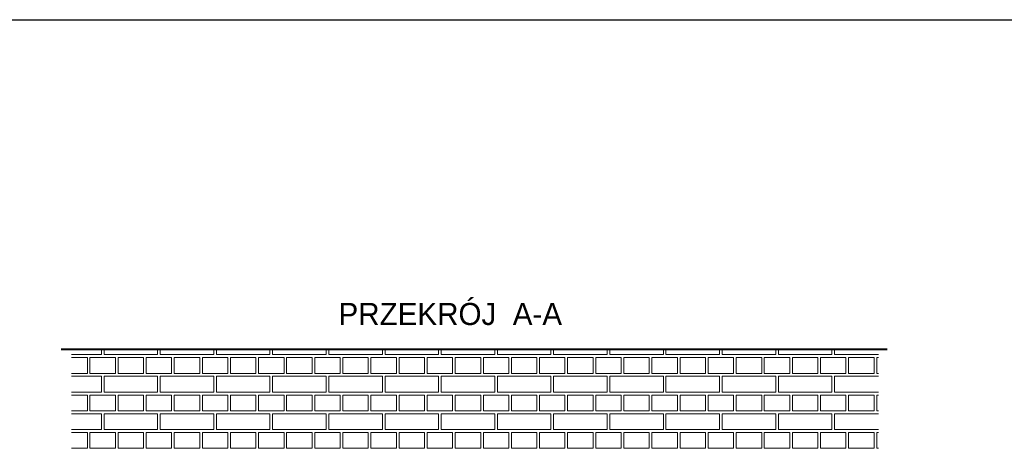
# Model space of a CAD drawing. Header units: millimetres. Extents: x 5545 to 136433, y -146986 to -36607.
# Tile 14 of 159: x 46013 to 46760, y -63519 to -63193. Entities that reach past the tile are written whole.
import ezdxf

# ---------------------------------------------------------------- set-up
doc = ezdxf.new("R2010")
doc.units = ezdxf.units.MM
doc.header["$LTSCALE"] = 8
doc.layers.add('1', color=7, linetype='Continuous')
doc.layers.add('Standard', color=7, linetype='Continuous', lineweight=25)
doc.layers.add('widok', color=2, linetype='Continuous', lineweight=20)

msp = doc.modelspace()

# ---------------------------------------------------------------- linework, layer by layer
at = {"color": 28, "lineweight": 40}
msp.add_line((46044.203, -63443.494), (46671.424, -63443.494), dxfattribs=at)
at = {"layer": '1', "color": 254, "lineweight": 15}
for p, q in [((46052.015, -63447.704), (46074.842, -63447.704)), ((46074.842, -63447.704), (46074.842, -63443.494)), ((46076.842, -63447.704), (46076.842, -63443.494)), ((46076.842, -63447.704), (46117.514, -63447.704)), ((46117.514, -63447.704), (46117.514, -63443.494)), ((46119.514, -63447.704), (46119.514, -63443.494)), ((46119.514, -63447.704), (46160.186, -63447.704)), ((46160.186, -63447.704), (46160.186, -63443.494)), ((46162.186, -63447.704), (46162.186, -63443.494)), ((46162.186, -63447.704), (46202.858, -63447.704)), ((46202.858, -63447.704), (46202.858, -63443.494)), ((46204.858, -63447.704), (46204.858, -63443.494)), ((46204.858, -63447.704), (46245.53, -63447.704)), ((46245.53, -63447.704), (46245.53, -63443.494)), ((46247.53, -63447.704), (46247.53, -63443.494)), ((46247.53, -63447.704), (46288.202, -63447.704)), ((46288.202, -63447.704), (46288.202, -63443.494)), ((46290.202, -63447.704), (46290.202, -63443.494)), ((46290.202, -63447.704), (46330.874, -63447.704)), ((46330.874, -63447.704), (46330.874, -63443.494)), ((46332.874, -63447.704), (46332.874, -63443.494)), ((46332.874, -63447.704), (46373.546, -63447.704)), ((46373.546, -63447.704), (46373.546, -63443.494)), ((46375.546, -63447.704), (46375.546, -63443.494)), ((46375.546, -63447.704), (46416.218, -63447.704)), ((46416.218, -63447.704), (46416.218, -63443.494)), ((46418.218, -63447.704), (46418.218, -63443.494)), ((46418.218, -63447.704), (46458.89, -63447.704)), ((46458.89, -63447.704), (46458.89, -63443.494)), ((46460.89, -63447.704), (46460.89, -63443.494)), ((46460.89, -63447.704), (46501.562, -63447.704)), ((46501.562, -63447.704), (46501.562, -63443.494)), ((46503.562, -63447.704), (46503.562, -63443.494)), ((46503.562, -63447.704), (46544.234, -63447.704)), ((46544.234, -63447.704), (46544.234, -63443.494)), ((46546.234, -63447.704), (46546.234, -63443.494)), ((46546.234, -63447.704), (46586.906, -63447.704)), ((46586.906, -63447.704), (46586.906, -63443.494)), ((46588.906, -63447.704), (46588.906, -63443.494)), ((46588.906, -63447.704), (46629.578, -63447.704)), ((46629.578, -63447.704), (46629.578, -63443.494)), ((46631.578, -63447.704), (46631.578, -63443.494)), ((46631.578, -63447.704), (46665.008, -63447.704)), ((46052.015, -63449.929), (46064.174, -63449.929)), ((46064.174, -63461.93), (46064.174, -63449.929)), ((46066.174, -63449.929), (46085.51, -63449.929)), ((46066.174, -63461.93), (46066.174, -63449.929)), ((46085.51, -63461.93), (46085.51, -63449.929)), ((46087.51, -63449.929), (46106.846, -63449.929)), ((46087.51, -63461.93), (46087.51, -63449.929)), ((46106.846, -63461.93), (46106.846, -63449.929)), ((46108.846, -63449.929), (46128.182, -63449.929)), ((46108.846, -63461.93), (46108.846, -63449.929)), ((46128.182, -63461.93), (46128.182, -63449.929)), ((46130.182, -63449.929), (46149.518, -63449.929)), ((46130.182, -63461.93), (46130.182, -63449.929)), ((46149.518, -63461.93), (46149.518, -63449.929)), ((46151.518, -63449.929), (46170.854, -63449.929)), ((46151.518, -63461.93), (46151.518, -63449.929)), ((46170.854, -63461.93), (46170.854, -63449.929)), ((46172.854, -63449.929), (46192.19, -63449.929)), ((46172.854, -63461.93), (46172.854, -63449.929)), ((46192.19, -63461.93), (46192.19, -63449.929)), ((46194.19, -63449.929), (46213.526, -63449.929)), ((46194.19, -63461.93), (46194.19, -63449.929)), ((46213.526, -63461.93), (46213.526, -63449.929)), ((46215.526, -63449.929), (46234.862, -63449.929)), ((46215.526, -63461.93), (46215.526, -63449.929)), ((46234.862, -63461.93), (46234.862, -63449.929)), ((46236.862, -63449.929), (46256.198, -63449.929)), ((46236.862, -63461.93), (46236.862, -63449.929)), ((46256.198, -63461.93), (46256.198, -63449.929)), ((46258.198, -63449.929), (46277.534, -63449.929)), ((46258.198, -63461.93), (46258.198, -63449.929)), ((46277.534, -63461.93), (46277.534, -63449.929)), ((46279.534, -63449.929), (46298.87, -63449.929)), ((46279.534, -63461.93), (46279.534, -63449.929)), ((46298.87, -63461.93), (46298.87, -63449.929)), ((46300.87, -63449.929), (46320.206, -63449.929)), ((46300.87, -63461.93), (46300.87, -63449.929)), ((46320.206, -63461.93), (46320.206, -63449.929)), ((46322.206, -63449.929), (46341.542, -63449.929)), ((46322.206, -63461.93), (46322.206, -63449.929)), ((46341.542, -63461.93), (46341.542, -63449.929)), ((46343.542, -63449.929), (46362.878, -63449.929)), ((46343.542, -63461.93), (46343.542, -63449.929)), ((46362.878, -63461.93), (46362.878, -63449.929)), ((46364.878, -63449.929), (46384.214, -63449.929)), ((46364.878, -63461.93), (46364.878, -63449.929)), ((46384.214, -63461.93), (46384.214, -63449.929)), ((46386.214, -63449.929), (46405.55, -63449.929)), ((46386.214, -63461.93), (46386.214, -63449.929)), ((46405.55, -63461.93), (46405.55, -63449.929)), ((46407.55, -63449.929), (46426.886, -63449.929)), ((46407.55, -63461.93), (46407.55, -63449.929)), ((46426.886, -63461.93), (46426.886, -63449.929)), ((46428.886, -63449.929), (46448.222, -63449.929)), ((46428.886, -63461.93), (46428.886, -63449.929)), ((46448.222, -63461.93), (46448.222, -63449.929)), ((46450.222, -63449.929), (46469.558, -63449.929)), ((46450.222, -63461.93), (46450.222, -63449.929)), ((46469.558, -63461.93), (46469.558, -63449.929)), ((46471.558, -63449.929), (46490.894, -63449.929)), ((46471.558, -63461.93), (46471.558, -63449.929)), ((46490.894, -63461.93), (46490.894, -63449.929)), ((46492.894, -63449.929), (46512.23, -63449.929)), ((46492.894, -63461.93), (46492.894, -63449.929)), ((46512.23, -63461.93), (46512.23, -63449.929)), ((46514.23, -63449.929), (46533.566, -63449.929)), ((46514.23, -63461.93), (46514.23, -63449.929)), ((46533.566, -63461.93), (46533.566, -63449.929)), ((46535.566, -63449.929), (46554.902, -63449.929)), ((46535.566, -63461.93), (46535.566, -63449.929)), ((46554.902, -63461.93), (46554.902, -63449.929)), ((46556.902, -63449.929), (46576.238, -63449.929)), ((46556.902, -63461.93), (46556.902, -63449.929)), ((46576.238, -63461.93), (46576.238, -63449.929)), ((46578.238, -63449.929), (46597.574, -63449.929)), ((46578.238, -63461.93), (46578.238, -63449.929)), ((46597.574, -63461.93), (46597.574, -63449.929)), ((46599.574, -63449.929), (46618.91, -63449.929)), ((46599.574, -63461.93), (46599.574, -63449.929)), ((46618.91, -63461.93), (46618.91, -63449.929)), ((46620.91, -63449.929), (46640.246, -63449.929)), ((46620.91, -63461.93), (46620.91, -63449.929)), ((46640.246, -63461.93), (46640.246, -63449.929)), ((46642.246, -63449.929), (46661.582, -63449.929)), ((46642.246, -63461.93), (46642.246, -63449.929)), ((46661.582, -63461.93), (46661.582, -63449.929)), ((46663.582, -63449.929), (46665.008, -63449.929)), ((46663.582, -63461.93), (46663.582, -63449.929)), ((46052.015, -63461.93), (46064.174, -63461.93)), ((46066.174, -63461.93), (46085.51, -63461.93)), ((46087.51, -63461.93), (46106.846, -63461.93)), ((46108.846, -63461.93), (46128.182, -63461.93)), ((46130.182, -63461.93), (46149.518, -63461.93)), ((46151.518, -63461.93), (46170.854, -63461.93)), ((46172.854, -63461.93), (46192.19, -63461.93)), ((46194.19, -63461.93), (46213.526, -63461.93)), ((46215.526, -63461.93), (46234.862, -63461.93)), ((46236.862, -63461.93), (46256.198, -63461.93)), ((46258.198, -63461.93), (46277.534, -63461.93)), ((46279.534, -63461.93), (46298.87, -63461.93)), ((46300.87, -63461.93), (46320.206, -63461.93)), ((46322.206, -63461.93), (46341.542, -63461.93)), ((46343.542, -63461.93), (46362.878, -63461.93)), ((46364.878, -63461.93), (46384.214, -63461.93)), ((46386.214, -63461.93), (46405.55, -63461.93)), ((46407.55, -63461.93), (46426.886, -63461.93)), ((46428.886, -63461.93), (46448.222, -63461.93)), ((46450.222, -63461.93), (46469.558, -63461.93)), ((46471.558, -63461.93), (46490.894, -63461.93)), ((46492.894, -63461.93), (46512.23, -63461.93)), ((46514.23, -63461.93), (46533.566, -63461.93)), ((46535.566, -63461.93), (46554.902, -63461.93)), ((46556.902, -63461.93), (46576.238, -63461.93)), ((46578.238, -63461.93), (46597.574, -63461.93)), ((46599.574, -63461.93), (46618.91, -63461.93)), ((46620.91, -63461.93), (46640.246, -63461.93)), ((46642.246, -63461.93), (46661.582, -63461.93)), ((46663.582, -63461.93), (46665.008, -63461.93)), ((46052.015, -63464.154), (46074.842, -63464.154)), ((46074.842, -63476.156), (46074.842, -63464.154)), ((46076.842, -63464.154), (46117.514, -63464.154)), ((46076.842, -63476.156), (46076.842, -63464.154)), ((46117.514, -63476.156), (46117.514, -63464.154)), ((46119.514, -63464.154), (46160.186, -63464.154)), ((46119.514, -63476.156), (46119.514, -63464.154)), ((46160.186, -63476.156), (46160.186, -63464.154)), ((46162.186, -63464.154), (46202.858, -63464.154)), ((46162.186, -63476.156), (46162.186, -63464.154)), ((46202.858, -63476.156), (46202.858, -63464.154)), ((46204.858, -63464.154), (46245.53, -63464.154)), ((46204.858, -63476.156), (46204.858, -63464.154)), ((46245.53, -63476.156), (46245.53, -63464.154)), ((46247.53, -63464.154), (46288.202, -63464.154)), ((46247.53, -63476.156), (46247.53, -63464.154)), ((46288.202, -63476.156), (46288.202, -63464.154)), ((46290.202, -63464.154), (46330.874, -63464.154)), ((46290.202, -63476.156), (46290.202, -63464.154)), ((46330.874, -63476.156), (46330.874, -63464.154)), ((46332.874, -63464.154), (46373.546, -63464.154)), ((46332.874, -63476.156), (46332.874, -63464.154)), ((46373.546, -63476.156), (46373.546, -63464.154)), ((46375.546, -63464.154), (46416.218, -63464.154)), ((46375.546, -63476.156), (46375.546, -63464.154)), ((46416.218, -63476.156), (46416.218, -63464.154)), ((46418.218, -63464.154), (46458.89, -63464.154)), ((46418.218, -63476.156), (46418.218, -63464.154)), ((46458.89, -63476.156), (46458.89, -63464.154)), ((46460.89, -63464.154), (46501.562, -63464.154)), ((46460.89, -63476.156), (46460.89, -63464.154)), ((46501.562, -63476.156), (46501.562, -63464.154)), ((46503.562, -63464.154), (46544.234, -63464.154)), ((46503.562, -63476.156), (46503.562, -63464.154)), ((46544.234, -63476.156), (46544.234, -63464.154)), ((46546.234, -63464.154), (46586.906, -63464.154)), ((46546.234, -63476.156), (46546.234, -63464.154)), ((46586.906, -63476.156), (46586.906, -63464.154)), ((46588.906, -63464.154), (46629.578, -63464.154)), ((46588.906, -63476.156), (46588.906, -63464.154)), ((46629.578, -63476.156), (46629.578, -63464.154)), ((46631.578, -63464.154), (46665.008, -63464.154)), ((46631.578, -63476.156), (46631.578, -63464.154)), ((46052.015, -63476.156), (46074.842, -63476.156)), ((46076.842, -63476.156), (46117.514, -63476.156)), ((46119.514, -63476.156), (46160.186, -63476.156)), ((46162.186, -63476.156), (46202.858, -63476.156)), ((46204.858, -63476.156), (46245.53, -63476.156)), ((46247.53, -63476.156), (46288.202, -63476.156)), ((46290.202, -63476.156), (46330.874, -63476.156)), ((46332.874, -63476.156), (46373.546, -63476.156)), ((46375.546, -63476.156), (46416.218, -63476.156)), ((46418.218, -63476.156), (46458.89, -63476.156)), ((46460.89, -63476.156), (46501.562, -63476.156)), ((46503.562, -63476.156), (46544.234, -63476.156)), ((46546.234, -63476.156), (46586.906, -63476.156)), ((46588.906, -63476.156), (46629.578, -63476.156)), ((46631.578, -63476.156), (46665.008, -63476.156)), ((46052.015, -63478.38), (46064.174, -63478.38)), ((46064.174, -63490.382), (46064.174, -63478.38)), ((46066.174, -63478.38), (46085.51, -63478.38)), ((46066.174, -63490.382), (46066.174, -63478.38)), ((46085.51, -63490.382), (46085.51, -63478.38)), ((46087.51, -63478.38), (46106.846, -63478.38)), ((46087.51, -63490.382), (46087.51, -63478.38)), ((46106.846, -63490.382), (46106.846, -63478.38)), ((46108.846, -63478.38), (46128.182, -63478.38)), ((46108.846, -63490.382), (46108.846, -63478.38)), ((46128.182, -63490.382), (46128.182, -63478.38)), ((46130.182, -63478.38), (46149.518, -63478.38)), ((46130.182, -63490.382), (46130.182, -63478.38)), ((46149.518, -63490.382), (46149.518, -63478.38)), ((46151.518, -63478.38), (46170.854, -63478.38)), ((46151.518, -63490.382), (46151.518, -63478.38)), ((46170.854, -63490.382), (46170.854, -63478.38)), ((46172.854, -63478.38), (46192.19, -63478.38)), ((46172.854, -63490.382), (46172.854, -63478.38)), ((46192.19, -63490.382), (46192.19, -63478.38)), ((46194.19, -63478.38), (46213.526, -63478.38)), ((46194.19, -63490.382), (46194.19, -63478.38)), ((46213.526, -63490.382), (46213.526, -63478.38)), ((46215.526, -63478.38), (46234.862, -63478.38)), ((46215.526, -63490.382), (46215.526, -63478.38)), ((46234.862, -63490.382), (46234.862, -63478.38)), ((46236.862, -63478.38), (46256.198, -63478.38)), ((46236.862, -63490.382), (46236.862, -63478.38)), ((46256.198, -63490.382), (46256.198, -63478.38)), ((46258.198, -63478.38), (46277.534, -63478.38)), ((46258.198, -63490.382), (46258.198, -63478.38)), ((46277.534, -63490.382), (46277.534, -63478.38)), ((46279.534, -63478.38), (46298.87, -63478.38)), ((46279.534, -63490.382), (46279.534, -63478.38)), ((46298.87, -63490.382), (46298.87, -63478.38)), ((46300.87, -63478.38), (46320.206, -63478.38)), ((46300.87, -63490.382), (46300.87, -63478.38)), ((46320.206, -63490.382), (46320.206, -63478.38)), ((46322.206, -63478.38), (46341.542, -63478.38)), ((46322.206, -63490.382), (46322.206, -63478.38)), ((46341.542, -63490.382), (46341.542, -63478.38)), ((46343.542, -63478.38), (46362.878, -63478.38)), ((46343.542, -63490.382), (46343.542, -63478.38)), ((46362.878, -63490.382), (46362.878, -63478.38)), ((46364.878, -63478.38), (46384.214, -63478.38)), ((46364.878, -63490.382), (46364.878, -63478.38)), ((46384.214, -63490.382), (46384.214, -63478.38)), ((46386.214, -63478.38), (46405.55, -63478.38)), ((46386.214, -63490.382), (46386.214, -63478.38)), ((46405.55, -63490.382), (46405.55, -63478.38)), ((46407.55, -63478.38), (46426.886, -63478.38)), ((46407.55, -63490.382), (46407.55, -63478.38)), ((46426.886, -63490.382), (46426.886, -63478.38)), ((46428.886, -63478.38), (46448.222, -63478.38)), ((46428.886, -63490.382), (46428.886, -63478.38)), ((46448.222, -63490.382), (46448.222, -63478.38)), ((46450.222, -63478.38), (46469.558, -63478.38)), ((46450.222, -63490.382), (46450.222, -63478.38)), ((46469.558, -63490.382), (46469.558, -63478.38)), ((46471.558, -63478.38), (46490.894, -63478.38)), ((46471.558, -63490.382), (46471.558, -63478.38)), ((46490.894, -63490.382), (46490.894, -63478.38)), ((46492.894, -63478.38), (46512.23, -63478.38)), ((46492.894, -63490.382), (46492.894, -63478.38)), ((46512.23, -63490.382), (46512.23, -63478.38)), ((46514.23, -63478.38), (46533.566, -63478.38)), ((46514.23, -63490.382), (46514.23, -63478.38)), ((46533.566, -63490.382), (46533.566, -63478.38)), ((46535.566, -63478.38), (46554.902, -63478.38)), ((46535.566, -63490.382), (46535.566, -63478.38)), ((46554.902, -63490.382), (46554.902, -63478.38)), ((46556.902, -63478.38), (46576.238, -63478.38)), ((46556.902, -63490.382), (46556.902, -63478.38)), ((46576.238, -63490.382), (46576.238, -63478.38)), ((46578.238, -63478.38), (46597.574, -63478.38)), ((46578.238, -63490.382), (46578.238, -63478.38)), ((46597.574, -63490.382), (46597.574, -63478.38)), ((46599.574, -63478.38), (46618.91, -63478.38)), ((46599.574, -63490.382), (46599.574, -63478.38)), ((46618.91, -63490.382), (46618.91, -63478.38)), ((46620.91, -63478.38), (46640.246, -63478.38)), ((46620.91, -63490.382), (46620.91, -63478.38)), ((46640.246, -63490.382), (46640.246, -63478.38)), ((46642.246, -63478.38), (46661.582, -63478.38)), ((46642.246, -63490.382), (46642.246, -63478.38)), ((46661.582, -63490.382), (46661.582, -63478.38)), ((46663.582, -63478.38), (46665.008, -63478.38)), ((46663.582, -63490.382), (46663.582, -63478.38)), ((46052.015, -63490.382), (46064.174, -63490.382)), ((46052.015, -63492.606), (46074.842, -63492.606)), ((46066.174, -63490.382), (46085.51, -63490.382)), ((46074.842, -63504.607), (46074.842, -63492.606)), ((46076.842, -63492.606), (46117.514, -63492.606)), ((46076.842, -63504.607), (46076.842, -63492.606)), ((46087.51, -63490.382), (46106.846, -63490.382)), ((46108.846, -63490.382), (46128.182, -63490.382)), ((46117.514, -63504.607), (46117.514, -63492.606)), ((46119.514, -63492.606), (46160.186, -63492.606)), ((46119.514, -63504.607), (46119.514, -63492.606)), ((46130.182, -63490.382), (46149.518, -63490.382)), ((46151.518, -63490.382), (46170.854, -63490.382)), ((46160.186, -63504.607), (46160.186, -63492.606)), ((46162.186, -63492.606), (46202.858, -63492.606)), ((46162.186, -63504.607), (46162.186, -63492.606)), ((46172.854, -63490.382), (46192.19, -63490.382)), ((46194.19, -63490.382), (46213.526, -63490.382)), ((46202.858, -63504.607), (46202.858, -63492.606)), ((46204.858, -63492.606), (46245.53, -63492.606)), ((46204.858, -63504.607), (46204.858, -63492.606)), ((46215.526, -63490.382), (46234.862, -63490.382)), ((46236.862, -63490.382), (46256.198, -63490.382)), ((46245.53, -63504.607), (46245.53, -63492.606)), ((46247.53, -63492.606), (46288.202, -63492.606)), ((46247.53, -63504.607), (46247.53, -63492.606)), ((46258.198, -63490.382), (46277.534, -63490.382)), ((46279.534, -63490.382), (46298.87, -63490.382)), ((46288.202, -63504.607), (46288.202, -63492.606)), ((46290.202, -63492.606), (46330.874, -63492.606)), ((46290.202, -63504.607), (46290.202, -63492.606)), ((46300.87, -63490.382), (46320.206, -63490.382)), ((46322.206, -63490.382), (46341.542, -63490.382)), ((46330.874, -63504.607), (46330.874, -63492.606)), ((46332.874, -63492.606), (46373.546, -63492.606)), ((46332.874, -63504.607), (46332.874, -63492.606)), ((46343.542, -63490.382), (46362.878, -63490.382)), ((46364.878, -63490.382), (46384.214, -63490.382)), ((46373.546, -63504.607), (46373.546, -63492.606)), ((46375.546, -63492.606), (46416.218, -63492.606)), ((46375.546, -63504.607), (46375.546, -63492.606)), ((46386.214, -63490.382), (46405.55, -63490.382)), ((46407.55, -63490.382), (46426.886, -63490.382)), ((46416.218, -63504.607), (46416.218, -63492.606)), ((46418.218, -63492.606), (46458.89, -63492.606)), ((46418.218, -63504.607), (46418.218, -63492.606)), ((46428.886, -63490.382), (46448.222, -63490.382)), ((46450.222, -63490.382), (46469.558, -63490.382)), ((46458.89, -63504.607), (46458.89, -63492.606)), ((46460.89, -63492.606), (46501.562, -63492.606)), ((46460.89, -63504.607), (46460.89, -63492.606)), ((46471.558, -63490.382), (46490.894, -63490.382)), ((46492.894, -63490.382), (46512.23, -63490.382)), ((46501.562, -63504.607), (46501.562, -63492.606)), ((46503.562, -63492.606), (46544.234, -63492.606)), ((46503.562, -63504.607), (46503.562, -63492.606)), ((46514.23, -63490.382), (46533.566, -63490.382)), ((46535.566, -63490.382), (46554.902, -63490.382)), ((46544.234, -63504.607), (46544.234, -63492.606)), ((46546.234, -63492.606), (46586.906, -63492.606)), ((46546.234, -63504.607), (46546.234, -63492.606)), ((46556.902, -63490.382), (46576.238, -63490.382)), ((46578.238, -63490.382), (46597.574, -63490.382)), ((46586.906, -63504.607), (46586.906, -63492.606)), ((46588.906, -63492.606), (46629.578, -63492.606)), ((46588.906, -63504.607), (46588.906, -63492.606)), ((46599.574, -63490.382), (46618.91, -63490.382)), ((46620.91, -63490.382), (46640.246, -63490.382)), ((46629.578, -63504.607), (46629.578, -63492.606)), ((46631.578, -63492.606), (46665.008, -63492.606)), ((46631.578, -63504.607), (46631.578, -63492.606)), ((46642.246, -63490.382), (46661.582, -63490.382)), ((46663.582, -63490.382), (46665.008, -63490.382)), ((46052.015, -63504.607), (46074.842, -63504.607)), ((46052.015, -63506.832), (46064.174, -63506.832)), ((46064.174, -63518.833), (46064.174, -63506.832)), ((46066.174, -63506.832), (46085.51, -63506.832)), ((46066.174, -63518.833), (46066.174, -63506.832)), ((46076.842, -63504.607), (46117.514, -63504.607)), ((46085.51, -63518.833), (46085.51, -63506.832)), ((46087.51, -63506.832), (46106.846, -63506.832)), ((46087.51, -63518.833), (46087.51, -63506.832)), ((46106.846, -63518.833), (46106.846, -63506.832)), ((46108.846, -63506.832), (46128.182, -63506.832)), ((46108.846, -63518.833), (46108.846, -63506.832)), ((46119.514, -63504.607), (46160.186, -63504.607)), ((46128.182, -63518.833), (46128.182, -63506.832)), ((46130.182, -63506.832), (46149.518, -63506.832)), ((46130.182, -63518.833), (46130.182, -63506.832)), ((46149.518, -63518.833), (46149.518, -63506.832)), ((46151.518, -63506.832), (46170.854, -63506.832)), ((46151.518, -63518.833), (46151.518, -63506.832)), ((46162.186, -63504.607), (46202.858, -63504.607)), ((46170.854, -63518.833), (46170.854, -63506.832)), ((46172.854, -63506.832), (46192.19, -63506.832)), ((46172.854, -63518.833), (46172.854, -63506.832)), ((46192.19, -63518.833), (46192.19, -63506.832)), ((46194.19, -63506.832), (46213.526, -63506.832)), ((46194.19, -63518.833), (46194.19, -63506.832)), ((46204.858, -63504.607), (46245.53, -63504.607)), ((46213.526, -63518.833), (46213.526, -63506.832)), ((46215.526, -63506.832), (46234.862, -63506.832)), ((46215.526, -63518.833), (46215.526, -63506.832)), ((46234.862, -63518.833), (46234.862, -63506.832)), ((46236.862, -63506.832), (46256.198, -63506.832)), ((46236.862, -63518.833), (46236.862, -63506.832)), ((46247.53, -63504.607), (46288.202, -63504.607)), ((46256.198, -63518.833), (46256.198, -63506.832)), ((46258.198, -63506.832), (46277.534, -63506.832)), ((46258.198, -63518.833), (46258.198, -63506.832)), ((46277.534, -63518.833), (46277.534, -63506.832)), ((46279.534, -63506.832), (46298.87, -63506.832)), ((46279.534, -63518.833), (46279.534, -63506.832)), ((46290.202, -63504.607), (46330.874, -63504.607)), ((46298.87, -63518.833), (46298.87, -63506.832)), ((46300.87, -63506.832), (46320.206, -63506.832)), ((46300.87, -63518.833), (46300.87, -63506.832)), ((46320.206, -63518.833), (46320.206, -63506.832)), ((46322.206, -63506.832), (46341.542, -63506.832)), ((46322.206, -63518.833), (46322.206, -63506.832)), ((46332.874, -63504.607), (46373.546, -63504.607)), ((46341.542, -63518.833), (46341.542, -63506.832)), ((46343.542, -63506.832), (46362.878, -63506.832)), ((46343.542, -63518.833), (46343.542, -63506.832)), ((46362.878, -63518.833), (46362.878, -63506.832)), ((46364.878, -63506.832), (46384.214, -63506.832)), ((46364.878, -63518.833), (46364.878, -63506.832)), ((46375.546, -63504.607), (46416.218, -63504.607)), ((46384.214, -63518.833), (46384.214, -63506.832)), ((46386.214, -63506.832), (46405.55, -63506.832)), ((46386.214, -63518.833), (46386.214, -63506.832)), ((46405.55, -63518.833), (46405.55, -63506.832)), ((46407.55, -63506.832), (46426.886, -63506.832)), ((46407.55, -63518.833), (46407.55, -63506.832)), ((46418.218, -63504.607), (46458.89, -63504.607)), ((46426.886, -63518.833), (46426.886, -63506.832)), ((46428.886, -63506.832), (46448.222, -63506.832)), ((46428.886, -63518.833), (46428.886, -63506.832)), ((46448.222, -63518.833), (46448.222, -63506.832)), ((46450.222, -63506.832), (46469.558, -63506.832)), ((46450.222, -63518.833), (46450.222, -63506.832)), ((46460.89, -63504.607), (46501.562, -63504.607)), ((46469.558, -63518.833), (46469.558, -63506.832)), ((46471.558, -63506.832), (46490.894, -63506.832)), ((46471.558, -63518.833), (46471.558, -63506.832)), ((46490.894, -63518.833), (46490.894, -63506.832)), ((46492.894, -63506.832), (46512.23, -63506.832)), ((46492.894, -63518.833), (46492.894, -63506.832)), ((46503.562, -63504.607), (46544.234, -63504.607)), ((46512.23, -63518.833), (46512.23, -63506.832)), ((46514.23, -63506.832), (46533.566, -63506.832)), ((46514.23, -63518.833), (46514.23, -63506.832)), ((46533.566, -63518.833), (46533.566, -63506.832)), ((46535.566, -63506.832), (46554.902, -63506.832)), ((46535.566, -63518.833), (46535.566, -63506.832)), ((46546.234, -63504.607), (46586.906, -63504.607)), ((46554.902, -63518.833), (46554.902, -63506.832)), ((46556.902, -63506.832), (46576.238, -63506.832)), ((46556.902, -63518.833), (46556.902, -63506.832)), ((46576.238, -63518.833), (46576.238, -63506.832)), ((46578.238, -63506.832), (46597.574, -63506.832)), ((46578.238, -63518.833), (46578.238, -63506.832)), ((46588.906, -63504.607), (46629.578, -63504.607)), ((46597.574, -63518.833), (46597.574, -63506.832)), ((46599.574, -63506.832), (46618.91, -63506.832)), ((46599.574, -63518.833), (46599.574, -63506.832)), ((46618.91, -63518.833), (46618.91, -63506.832)), ((46620.91, -63506.832), (46640.246, -63506.832)), ((46620.91, -63518.833), (46620.91, -63506.832)), ((46631.578, -63504.607), (46665.008, -63504.607)), ((46640.246, -63518.833), (46640.246, -63506.832)), ((46642.246, -63506.832), (46661.582, -63506.832)), ((46642.246, -63518.833), (46642.246, -63506.832)), ((46661.582, -63518.833), (46661.582, -63506.832)), ((46663.582, -63506.832), (46665.008, -63506.832)), ((46663.582, -63518.833), (46663.582, -63506.832)), ((46052.015, -63518.833), (46064.174, -63518.833)), ((46066.174, -63518.833), (46085.51, -63518.833)), ((46087.51, -63518.833), (46106.846, -63518.833)), ((46108.846, -63518.833), (46128.182, -63518.833)), ((46130.182, -63518.833), (46149.518, -63518.833)), ((46151.518, -63518.833), (46170.854, -63518.833)), ((46172.854, -63518.833), (46192.19, -63518.833)), ((46194.19, -63518.833), (46213.526, -63518.833)), ((46215.526, -63518.833), (46234.862, -63518.833)), ((46236.862, -63518.833), (46256.198, -63518.833)), ((46258.198, -63518.833), (46277.534, -63518.833)), ((46279.534, -63518.833), (46298.87, -63518.833)), ((46300.87, -63518.833), (46320.206, -63518.833)), ((46322.206, -63518.833), (46341.542, -63518.833)), ((46343.542, -63518.833), (46362.878, -63518.833)), ((46364.878, -63518.833), (46384.214, -63518.833)), ((46386.214, -63518.833), (46405.55, -63518.833)), ((46407.55, -63518.833), (46426.886, -63518.833)), ((46428.886, -63518.833), (46448.222, -63518.833)), ((46450.222, -63518.833), (46469.558, -63518.833)), ((46471.558, -63518.833), (46490.894, -63518.833)), ((46492.894, -63518.833), (46512.23, -63518.833)), ((46514.23, -63518.833), (46533.566, -63518.833)), ((46535.566, -63518.833), (46554.902, -63518.833)), ((46556.902, -63518.833), (46576.238, -63518.833)), ((46578.238, -63518.833), (46597.574, -63518.833)), ((46599.574, -63518.833), (46618.91, -63518.833)), ((46620.91, -63518.833), (46640.246, -63518.833)), ((46642.246, -63518.833), (46661.582, -63518.833)), ((46663.582, -63518.833), (46665.008, -63518.833))]:
    msp.add_line(p, q, dxfattribs=at)
at = {"layer": 'Standard', "color": 1, "lineweight": 25, "ltscale": 2}
msp.add_line((45060.514, -63193.271), (48223.602, -63193.271), dxfattribs=at)

# ---------------------------------------------------------------- texts
at = {"layer": 'widok', "color": 7, "insert": (46254.879, -63408.398), "char_height": 6.61979, "width": 407.54379, "attachment_point": 1}
msp.add_mtext('{\\H2.538089x;PRZEKRÓJ  A-A\\H1x;\\P\\H0.678831x;\\P}\\P               ', dxfattribs=at)

doc.saveas('drawing.dxf')
